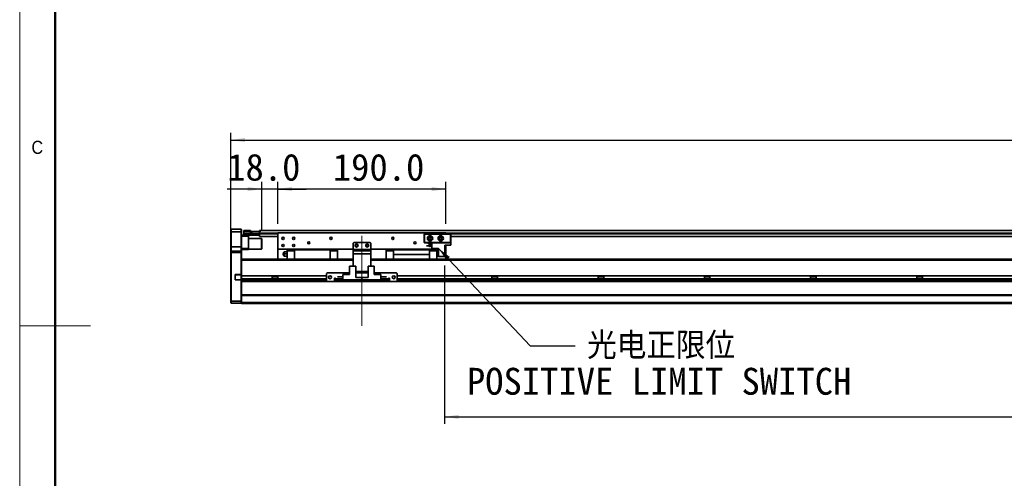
# Model space of a CAD drawing. Header units: millimetres. Extents: x 40 to 3320, y 40 to 2336.
# Tile 2 of 10: x 40 to 1152, y 1016 to 1534. Entities that reach past the tile are written whole.
import ezdxf

# ---------------------------------------------------------------- set-up
doc = ezdxf.new("R2010")
doc.units = ezdxf.units.MM
doc.header["$LTSCALE"] = 8
doc.linetypes.add('CENTERX2', pattern=[20.32, 12.7, -2.54, 2.54, -2.54])
doc.layers.add('黑色实线', color=7, linetype='Continuous')
doc.styles.add('SLDTEXTSTYLE1', font='Gothic.ttf', dxfattribs={"width": 0.913})
doc.styles.add('SLDTEXTSTYLE8', font='txt')
doc.styles.add('SLDTEXTSTYLE9', font='txt', dxfattribs={"bigfont": 'bigfont'})
doc.dimstyles.new('SLDDIMSTYLE0', dxfattribs={"dimtxt": 30.4, "dimasz": 16, "dimexe": 0, "dimexo": 0.0625, "dimgap": 7.6, "dimtad": 2, "dimdec": 1, "dimrnd": 1e-09, "dimzin": 4, "dimdsep": 46, "dimtxsty": 'SLDTEXTSTYLE8', "dimsah": 1, "dimcen": 0.09, "dimadec": 0, "dimazin": 1, "dimtfac": 1, "dimtdec": 1, "dimtmove": 0, "dimatfit": 0, "dimfxl": 0, "dimfrac": 2, "dimtolj": 1, "dimtzin": 12, "dimarcsym": 0})
doc.dimstyles.new('SLDDIMSTYLE3', dxfattribs={"dimtxt": 0.18, "dimasz": 16, "dimexe": 0, "dimexo": 0.0625, "dimgap": 0, "dimtad": 0, "dimtih": 1, "dimtoh": 1, "dimdec": 0, "dimrnd": 1e-09, "dimzin": 0, "dimdsep": 46, "dimtxsty": 'Standard', "dimsah": 1, "dimcen": 0.09, "dimadec": 0, "dimazin": 0, "dimtfac": 16, "dimtdec": 0, "dimtofl": 0, "dimtmove": 0, "dimatfit": 3, "dimfxl": 0, "dimfrac": 2, "dimtolj": 1, "dimtzin": 0, "dimarcsym": 0})
doc.dimstyles.new('SLDDIMSTYLE6', dxfattribs={"dimtxt": 30.4, "dimasz": 16, "dimexe": 0, "dimexo": 0.0625, "dimgap": 7.6, "dimtad": 2, "dimdec": 1, "dimrnd": 1e-09, "dimzin": 4, "dimdsep": 46, "dimtxsty": 'SLDTEXTSTYLE8', "dimsah": 1, "dimcen": 0.09, "dimadec": 0, "dimazin": 1, "dimtfac": 1, "dimtdec": 1, "dimtofl": 0, "dimtmove": 0, "dimatfit": 3, "dimfxl": 0, "dimfrac": 2, "dimtolj": 1, "dimtzin": 12, "dimarcsym": 0})

# ---------------------------------------------------------------- blocks, each defined once
blk = doc.blocks.new('_D_21')
at = {"layer": '黑色实线'}
for p, q in [((278.5, 1281), (278.5, 1406)), ((2554.5, 1281), (2554.5, 1406)), ((278.5, 1398), (2554.5, 1398))]:
    blk.add_line(p, q, dxfattribs=at)
for points in [[(278.5, 1398), (294.5, 1395.6), (294.5, 1400.4)], [(2554.5, 1398), (2538.5, 1400.4), (2538.5, 1395.6)]]:
    blk.add_solid(points, dxfattribs=at)
at = {"layer": '黑色实线', "insert": (1359.5, 1437.9), "char_height": 30.4, "attachment_point": 1, "style": 'SLDTEXTSTYLE8'}
blk.add_mtext('2276.0', dxfattribs=at)
blk = doc.blocks.new('_D_22')
at = {"layer": '黑色实线'}
for p, q in [((313.5, 1296.7), (313.5, 1350.6)), ((331.5, 1303.5), (331.5, 1350.6)), ((313.5, 1342.6), (274.4, 1342.6)), ((331.5, 1342.6), (313.5, 1342.6)), ((331.5, 1342.6), (363.5, 1342.6))]:
    blk.add_line(p, q, dxfattribs=at)
for points in [[(313.5, 1342.6), (297.5, 1345), (297.5, 1340.2)], [(331.5, 1342.6), (347.5, 1340.2), (347.5, 1345)]]:
    blk.add_solid(points, dxfattribs=at)
at = {"layer": '黑色实线', "insert": (274.4, 1382.5), "char_height": 30.4, "attachment_point": 1, "style": 'SLDTEXTSTYLE8'}
blk.add_mtext('18.0', dxfattribs=at)
blk = doc.blocks.new('_D_23')
at = {"layer": '黑色实线'}
for p, q in [((331.5, 1303.5), (331.5, 1350.6)), ((521.5, 1303.5), (521.5, 1350.6)), ((521.5, 1342.6), (331.5, 1342.6))]:
    blk.add_line(p, q, dxfattribs=at)
for points in [[(331.5, 1342.6), (347.5, 1340.2), (347.5, 1345)], [(521.5, 1342.6), (505.5, 1345), (505.5, 1340.2)]]:
    blk.add_solid(points, dxfattribs=at)
at = {"layer": '黑色实线', "insert": (393.7, 1382.5), "char_height": 30.4, "attachment_point": 1, "style": 'SLDTEXTSTYLE8'}
blk.add_mtext('190.0', dxfattribs=at)
blk = doc.blocks.new('_D_24')
at = {"layer": '黑色实线'}
for p, q in [((520, 1256.2), (520, 1077.3)), ((2280, 1252.7), (2280, 1077.3)), ((520, 1085.3), (2280, 1085.3))]:
    blk.add_line(p, q, dxfattribs=at)
for points in [[(520, 1085.3), (536, 1082.9), (536, 1087.7)], [(2280, 1085.3), (2264, 1087.7), (2264, 1082.9)]]:
    blk.add_solid(points, dxfattribs=at)
at = {"layer": '黑色实线', "char_height": 30.4, "attachment_point": 1, "style": 'SLDTEXTSTYLE8'}
for s, insert in [('Stroke T=', (1271.7, 1125.2)), ('1760.0', (1447.3, 1125.2))]:
    blk.add_mtext(s, dxfattribs=dict(at, insert=insert))
blk = doc.blocks.new('SW_NOTE_9')
at = {"layer": '黑色实线', "color": 0, "char_height": 30.4, "attachment_point": 2}
for s, insert, style in [('光电正限位', (97.3, 15.3), 'SLDTEXTSTYLE9'), ('POSITIVE LIMIT SWITCH', (95, -24.9), 'SLDTEXTSTYLE8')]:
    blk.add_mtext(s, dxfattribs=dict(at, insert=insert, style=style))

msp = doc.modelspace()

# ---------------------------------------------------------------- linework, layer by layer
at = {"color": 7, "linetype": 'Continuous', "lineweight": 18}
for p, q in [((40, 2336), (40, 40)), ((80, 2296), (80, 80)), ((40, 1188), (120, 1188))]:
    msp.add_line(p, q, dxfattribs=at)
at = {"color": 7, "linetype": 'Continuous', "lineweight": 50}
msp.add_line((80, 2296), (80, 80), dxfattribs=at)
at = {"color": 7, "linetype": 'Continuous', "lineweight": 35}
for p, q in [((278.84, 1297.35), (278.54, 1297.05)), ((278.54, 1294.35), (278.54, 1297.05)), ((278.84, 1294.35), (278.54, 1294.35)), ((278.54, 1277.35), (278.54, 1294.35)), ((278.84, 1297.35), (278.84, 1294.35)), ((278.84, 1297.35), (290.24, 1297.35)), ((278.84, 1294.35), (278.84, 1277.35)), ((290.24, 1294.35), (278.84, 1294.35)), ((290.24, 1294.35), (290.24, 1297.35)), ((290.24, 1297.35), (290.54, 1297.05)), ((290.24, 1277.35), (290.24, 1294.35)), ((290.24, 1294.35), (290.54, 1294.35)), ((290.54, 1297.05), (290.54, 1294.35)), ((290.54, 1294.35), (290.54, 1277.35)), ((290.54, 1290.35), (293.34, 1290.35)), ((293.04, 1295.55), (293.34, 1295.85)), ((293.04, 1294.35), (293.04, 1295.55)), ((293.04, 1294.35), (293.34, 1294.35)), ((293.04, 1291.85), (293.04, 1294.35)), ((293.04, 1290.65), (293.04, 1291.85)), ((293.34, 1291.85), (293.04, 1291.85)), ((293.34, 1290.35), (293.04, 1290.65)), ((293.34, 1295.85), (293.34, 1294.35)), ((293.34, 1295.85), (300.54, 1295.85)), ((293.34, 1294.35), (293.34, 1291.85)), ((300.54, 1294.35), (293.34, 1294.35)), ((293.34, 1291.85), (310.74, 1291.85)), ((293.34, 1291.85), (293.34, 1290.35)), ((310.74, 1290.35), (293.34, 1290.35)), ((298.54, 1290.35), (298.54, 1289.35)), ((300.54, 1295.85), (300.54, 1294.35)), ((300.54, 1292.05), (300.54, 1294.35)), ((300.54, 1292.35), (310.74, 1292.35)), ((310.74, 1292.05), (300.54, 1292.05)), ((301.04, 1292.35), (301.04, 1292.55)), ((301.04, 1292.55), (301.54, 1292.55)), ((301.54, 1292.55), (301.54, 1294.55)), ((301.54, 1294.55), (302.04, 1294.55)), ((302.04, 1292.55), (301.54, 1292.55)), ((302.04, 1294.55), (302.04, 1292.55)), ((302.04, 1294.55), (311.04, 1294.55)), ((302.04, 1292.55), (311.04, 1292.55)), ((310.74, 1292.35), (310.74, 1292.05)), ((310.74, 1292.35), (311.04, 1292.05)), ((310.74, 1292.35), (311.04, 1292.35)), ((310.74, 1291.85), (310.74, 1292.05)), ((310.74, 1292.05), (311.04, 1292.05)), ((310.74, 1290.35), (310.74, 1291.85)), ((310.74, 1291.85), (311.04, 1291.85)), ((310.74, 1290.35), (311.04, 1290.65)), ((2522.04, 1295.7), (311.04, 1295.7)), ((311.04, 1295.7), (311.04, 1294.55)), ((311.04, 1292.55), (311.04, 1294.55)), ((311.04, 1294.55), (311.54, 1294.55)), ((311.04, 1292.7), (311.04, 1292.2)), ((311.04, 1292.2), (311.04, 1289.2)), ((311.54, 1294.55), (311.54, 1294.36)), ((521.54, 1293.35), (331.54, 1293.35)), ((331.54, 1293.35), (331.54, 1274.85)), ((497.04, 1291.55), (497.34, 1291.85)), ((497.34, 1291.42), (497.04, 1291.55)), ((497.04, 1282.15), (497.04, 1291.55)), ((497.34, 1291.85), (497.46, 1291.55)), ((497.34, 1291.85), (526.74, 1291.85)), ((497.46, 1291.55), (497.34, 1291.42)), ((497.34, 1291.42), (497.34, 1282.27)), ((526.61, 1291.55), (497.46, 1291.55)), ((521.54, 1293.35), (521.54, 1291.85)), ((526.74, 1291.85), (526.61, 1291.55)), ((526.74, 1291.42), (526.61, 1291.55)), ((526.74, 1291.85), (527.04, 1291.55)), ((527.04, 1291.55), (526.74, 1291.42)), ((526.74, 1282.27), (526.74, 1291.42)), ((527.04, 1291.55), (527.04, 1282.15)), ((298.54, 1289.35), (290.54, 1289.35)), ((298.54, 1289.35), (298.54, 1275.35)), ((313.24, 1286.85), (298.54, 1286.85)), ((331.54, 1289.2), (311.04, 1289.2)), ((313.54, 1286.55), (313.24, 1286.85)), ((313.24, 1274.85), (313.24, 1286.85)), ((313.54, 1286.55), (313.54, 1275.15)), ((417.54, 1282.35), (416.54, 1281.35)), ((416.54, 1281.35), (416.54, 1274.35)), ((435.54, 1282.35), (417.54, 1282.35)), ((436.54, 1281.35), (435.54, 1282.35)), ((436.54, 1281.35), (436.54, 1274.35)), ((497.34, 1282.27), (497.04, 1282.15)), ((497.34, 1281.85), (497.04, 1282.15)), ((497.34, 1282.27), (497.46, 1282.15)), ((497.46, 1282.15), (497.34, 1281.85)), ((505.54, 1281.85), (497.34, 1281.85)), ((497.46, 1282.15), (526.61, 1282.15)), ((501.74, 1280.55), (501.74, 1281.25)), ((501.74, 1281.25), (505.54, 1281.25)), ((501.74, 1280.55), (505.54, 1280.55)), ((505.54, 1275.65), (505.54, 1281.85)), ((505.54, 1281.85), (527.04, 1281.85)), ((520.04, 1266.35), (520.04, 1279.25)), ((527.04, 1279.25), (520.04, 1279.25)), ((521.54, 1279.25), (521.54, 1274.85)), ((526.61, 1282.15), (526.74, 1282.27)), ((526.61, 1282.15), (526.74, 1281.85)), ((527.04, 1282.15), (526.74, 1282.27)), ((527.04, 1282.15), (526.74, 1281.85)), ((2308.04, 1289.2), (527.04, 1289.2)), ((527.04, 1279.25), (527.04, 1281.85)), ((278.84, 1277.35), (278.54, 1277.35)), ((278.54, 1272.05), (278.54, 1277.35)), ((278.84, 1272.35), (278.54, 1272.05)), ((278.54, 1270.85), (278.54, 1272.05)), ((278.54, 1215.97), (278.54, 1270.85)), ((278.84, 1270.85), (278.54, 1270.85)), ((278.84, 1277.35), (278.84, 1272.35)), ((290.24, 1277.35), (278.84, 1277.35)), ((278.84, 1272.35), (278.84, 1270.85)), ((278.84, 1272.35), (290.24, 1272.35)), ((278.84, 1270.85), (278.84, 1215.85)), ((290.24, 1270.85), (278.84, 1270.85)), ((290.24, 1272.35), (290.24, 1277.35)), ((290.54, 1277.35), (290.24, 1277.35)), ((290.24, 1270.85), (290.24, 1272.35)), ((290.54, 1272.05), (290.24, 1272.35)), ((290.54, 1270.85), (290.24, 1270.85)), ((290.24, 1246.2), (290.24, 1270.85)), ((290.54, 1277.35), (290.54, 1272.05)), ((290.54, 1275.35), (298.54, 1275.35)), ((298.54, 1274.35), (290.54, 1274.35)), ((290.54, 1272.05), (290.54, 1270.85)), ((290.54, 1270.85), (290.54, 1263)), ((298.54, 1275.35), (298.54, 1274.35)), ((298.54, 1274.85), (313.24, 1274.85)), ((313.24, 1274.85), (313.54, 1275.15)), ((416.54, 1274.85), (331.54, 1274.85)), ((331.54, 1274.85), (331.54, 1263.35)), ((337.55, 1269.11), (337.55, 1269.58)), ((342.04, 1271.85), (339.72, 1271.85)), ((339.72, 1269.35), (342.04, 1269.35)), ((350.29, 1273.75), (342.04, 1273.75)), ((342.04, 1273.75), (342.04, 1272.8)), ((342.04, 1272.8), (350.29, 1272.8)), ((342.04, 1263.29), (342.04, 1272.8)), ((350.29, 1273.85), (350.29, 1274.85)), ((350.29, 1273.85), (390.79, 1273.85)), ((350.29, 1263.29), (350.29, 1273.85)), ((390.79, 1273.85), (390.79, 1274.85)), ((390.79, 1273.85), (390.79, 1263.29)), ((399.04, 1273.75), (390.79, 1273.75)), ((390.79, 1272.8), (399.04, 1272.8)), ((399.04, 1272.8), (399.04, 1273.75)), ((399.04, 1272.8), (399.04, 1263.29)), ((416.54, 1274.35), (436.54, 1274.35)), ((416.54, 1272.85), (416.54, 1274.35)), ((416.54, 1269.35), (416.54, 1272.85)), ((416.54, 1272.85), (436.54, 1272.85)), ((436.54, 1269.35), (416.54, 1269.35)), ((416.54, 1269.35), (416.54, 1255.54)), ((513.09, 1274.85), (436.54, 1274.85)), ((436.54, 1274.35), (436.54, 1272.85)), ((436.54, 1272.85), (436.54, 1269.35)), ((436.54, 1269.35), (436.54, 1255.54)), ((454.04, 1273.75), (454.04, 1272.8)), ((462.29, 1273.75), (454.04, 1273.75)), ((462.29, 1272.8), (454.04, 1272.8)), ((454.04, 1272.8), (454.04, 1263.29)), ((462.29, 1274.85), (462.29, 1273.85)), ((502.79, 1273.85), (462.29, 1273.85)), ((462.29, 1273.85), (462.29, 1268.85)), ((462.29, 1268.85), (502.79, 1268.85)), ((462.29, 1268.85), (462.29, 1268.55)), ((502.79, 1268.55), (462.29, 1268.55)), ((462.29, 1268.55), (462.29, 1263.29)), ((499.34, 1278.3), (499.34, 1278.6)), ((499.34, 1278.6), (505.54, 1278.6)), ((499.34, 1278.3), (505.54, 1278.3)), ((502.79, 1273.85), (502.79, 1274.85)), ((502.79, 1273.85), (502.79, 1268.85)), ((511.04, 1273.75), (502.79, 1273.75)), ((511.04, 1272.8), (502.79, 1272.8)), ((502.79, 1268.55), (502.79, 1268.85)), ((502.79, 1268.55), (502.79, 1263.29)), ((504.76, 1278.6), (504.79, 1278.85)), ((505.54, 1275.65), (513.09, 1275.65)), ((511.04, 1272.8), (511.04, 1273.75)), ((511.04, 1263.29), (511.04, 1272.8)), ((511.04, 1271.85), (513.09, 1271.85)), ((511.04, 1269.35), (513.09, 1269.35)), ((513.09, 1266.35), (513.09, 1275.65)), ((521.54, 1274.85), (520.04, 1274.85)), ((521.54, 1274.85), (521.54, 1263.35)), ((416.54, 1263.29), (290.54, 1263.29)), ((290.54, 1263), (290.54, 1262.29)), ((290.54, 1244.74), (290.54, 1262.29)), ((296.54, 1263.35), (342.04, 1263.35)), ((296.54, 1263.35), (296.54, 1263.29)), ((342.04, 1266.85), (339.72, 1266.85)), ((399.04, 1263.35), (416.54, 1263.35)), ((436.54, 1263.35), (454.04, 1263.35)), ((2280.04, 1263.29), (436.54, 1263.29)), ((513.09, 1266.85), (511.04, 1266.85)), ((511.04, 1263.35), (2280.04, 1263.35)), ((520.04, 1266.35), (513.09, 1266.35)), ((290.24, 1246.2), (284.04, 1246.2)), ((284.04, 1246.2), (284.04, 1245.9)), ((284.04, 1245.9), (290.11, 1245.9)), ((290.24, 1246.2), (290.11, 1245.9)), ((290.11, 1245.9), (290.24, 1245.9)), ((290.54, 1246.2), (290.24, 1246.2)), ((290.24, 1245.9), (290.54, 1246.2)), ((290.24, 1245.9), (290.24, 1240.2)), ((387.54, 1248.04), (386.54, 1247.04)), ((386.54, 1247.04), (386.54, 1239.04)), ((412.59, 1248.04), (387.54, 1248.04)), ((405.04, 1240.04), (405.04, 1246.24)), ((405.04, 1246.24), (412.59, 1246.24)), ((412.59, 1255.54), (412.59, 1246.24)), ((412.59, 1255.54), (419.54, 1255.54)), ((419.54, 1255.54), (419.54, 1242.64)), ((433.54, 1249.35), (419.54, 1249.35)), ((433.54, 1248.04), (419.54, 1248.04)), ((433.54, 1255.54), (433.54, 1242.64)), ((433.54, 1255.54), (440.49, 1255.54)), ((440.49, 1255.54), (440.49, 1246.24)), ((465.54, 1248.04), (440.49, 1248.04)), ((448.04, 1246.24), (440.49, 1246.24)), ((448.04, 1246.24), (448.04, 1240.04)), ((466.54, 1247.04), (465.54, 1248.04)), ((466.54, 1239.04), (466.54, 1247.04)), ((283.24, 1245.4), (283.24, 1240.7)), ((283.24, 1245.4), (283.54, 1245.4)), ((283.24, 1240.7), (283.54, 1240.7)), ((283.54, 1240.7), (283.54, 1245.4)), ((284.04, 1239.9), (284.04, 1240.2)), ((290.11, 1240.2), (284.04, 1240.2)), ((284.04, 1239.9), (290.24, 1239.9)), ((290.11, 1240.2), (290.24, 1239.9)), ((290.24, 1240.2), (290.11, 1240.2)), ((290.24, 1240.2), (290.54, 1239.9)), ((290.24, 1215.85), (290.24, 1239.9)), ((290.24, 1239.9), (290.54, 1239.9)), ((386.54, 1244.74), (290.54, 1244.74)), ((290.54, 1241.34), (290.54, 1244.74)), ((386.54, 1241.34), (290.54, 1241.34)), ((290.54, 1239.29), (290.54, 1241.34)), ((290.54, 1239.29), (290.54, 1238.57)), ((290.54, 1238.57), (290.54, 1223)), ((387.29, 1238.29), (290.54, 1238.29)), ((325.37, 1244.74), (325.37, 1241.34)), ((331.71, 1243.34), (325.37, 1243.34)), ((331.71, 1241.34), (331.71, 1244.74)), ((386.54, 1239.04), (387.54, 1238.04)), ((387.54, 1238.04), (395.54, 1238.04)), ((396.54, 1242.04), (395.54, 1242.04)), ((395.54, 1242.04), (395.54, 1238.04)), ((396.54, 1241.34), (395.54, 1241.34)), ((396.54, 1238.29), (395.54, 1238.29)), ((396.54, 1241.04), (396.54, 1242.04)), ((396.54, 1241.04), (396.54, 1240.04)), ((396.54, 1238.04), (396.54, 1240.04)), ((396.54, 1240.04), (397.54, 1240.04)), ((397.54, 1238.04), (396.54, 1238.04)), ((397.54, 1240.04), (397.54, 1238.04)), ((455.54, 1240.04), (397.54, 1240.04)), ((455.54, 1238.04), (397.54, 1238.04)), ((398.84, 1243.29), (398.84, 1243.59)), ((398.84, 1243.59), (405.04, 1243.59)), ((398.84, 1243.29), (405.04, 1243.29)), ((401.24, 1240.64), (401.24, 1241.34)), ((401.24, 1241.34), (405.04, 1241.34)), ((401.24, 1240.64), (405.04, 1240.64)), ((405.04, 1240.04), (426.54, 1240.04)), ((426.54, 1242.64), (419.54, 1242.64)), ((426.54, 1242.64), (426.54, 1240.04)), ((426.54, 1242.64), (433.54, 1242.64)), ((448.04, 1240.04), (426.54, 1240.04)), ((454.24, 1243.59), (448.04, 1243.59)), ((454.24, 1243.29), (448.04, 1243.29)), ((451.84, 1241.34), (448.04, 1241.34)), ((451.84, 1240.64), (448.04, 1240.64)), ((451.84, 1241.34), (451.84, 1240.64)), ((454.24, 1243.59), (454.24, 1243.29)), ((455.54, 1238.04), (455.54, 1240.04)), ((455.54, 1240.04), (456.54, 1240.04)), ((456.54, 1238.04), (455.54, 1238.04)), ((457.54, 1242.04), (456.54, 1242.04)), ((456.54, 1242.04), (456.54, 1241.04)), ((457.54, 1241.34), (456.54, 1241.34)), ((456.54, 1240.04), (456.54, 1241.04)), ((456.54, 1240.04), (456.54, 1238.04)), ((457.54, 1238.29), (456.54, 1238.29)), ((457.54, 1238.04), (457.54, 1242.04)), ((457.54, 1238.04), (465.54, 1238.04)), ((465.54, 1238.04), (466.54, 1239.04)), ((2367.29, 1238.29), (465.78, 1238.29)), ((2366.54, 1244.74), (466.54, 1244.74)), ((2366.54, 1241.34), (466.54, 1241.34)), ((573.37, 1244.74), (573.37, 1241.34)), ((579.71, 1243.34), (573.37, 1243.34)), ((579.71, 1241.34), (579.71, 1244.74)), ((693.37, 1244.74), (693.37, 1241.34)), ((699.71, 1243.34), (693.37, 1243.34)), ((699.71, 1241.34), (699.71, 1244.74)), ((813.37, 1244.74), (813.37, 1241.34)), ((819.71, 1243.34), (813.37, 1243.34)), ((819.71, 1241.34), (819.71, 1244.74)), ((933.37, 1244.74), (933.37, 1241.34)), ((939.71, 1243.34), (933.37, 1243.34)), ((939.71, 1241.34), (939.71, 1244.74)), ((1053.37, 1244.74), (1053.37, 1241.34)), ((1059.71, 1243.34), (1053.37, 1243.34)), ((1059.71, 1241.34), (1059.71, 1244.74)), ((278.54, 1215.97), (278.84, 1215.85)), ((278.54, 1214.15), (278.54, 1215.97)), ((278.54, 1214.15), (278.84, 1213.85)), ((278.84, 1215.85), (278.84, 1213.85)), ((278.84, 1215.85), (290.24, 1215.85)), ((290.24, 1213.85), (278.84, 1213.85)), ((290.54, 1215.97), (290.24, 1215.85)), ((290.24, 1213.85), (290.24, 1215.85)), ((290.54, 1214.15), (290.24, 1213.85)), ((2542.54, 1223.29), (290.54, 1223.29)), ((290.54, 1223), (290.54, 1222.29)), ((2542.54, 1222.29), (290.54, 1222.29)), ((290.54, 1214.35), (290.54, 1222.29)), ((2542.54, 1214.35), (290.54, 1214.35)), ((290.54, 1213.35), (290.54, 1214.35)), ((2542.54, 1213.35), (290.54, 1213.35))]:
    msp.add_line(p, q, dxfattribs=at)
at = {"color": 8, "linetype": 'Continuous', "lineweight": 35}
for p, q in [((331.54, 1292.7), (311.04, 1292.7)), ((331.54, 1292.2), (311.04, 1292.2)), ((2311.54, 1292.7), (521.54, 1292.7)), ((2311.54, 1292.2), (521.54, 1292.2)), ((416.54, 1262.29), (290.54, 1262.29)), ((2280.6, 1262.29), (436.54, 1262.29)), ((386.54, 1239.29), (290.54, 1239.29)), ((396.54, 1239.29), (395.54, 1239.29)), ((401.24, 1241.04), (396.54, 1241.04)), ((456.54, 1241.04), (451.84, 1241.04)), ((457.54, 1239.29), (456.54, 1239.29)), ((2366.54, 1239.29), (466.54, 1239.29))]:
    msp.add_line(p, q, dxfattribs=at)
at = {"color": 7, "linetype": 'Continuous', "lineweight": 35}
for centre, radius in [((337.54, 1286.85), 1.25), ((337.54, 1278.85), 1.25), ((349.54, 1286.85), 1.25), ((349.54, 1278.85), 1.25), ((366.54, 1281.85), 1.25), ((391.54, 1286.85), 1.25), ((420.54, 1278.85), 1.7), ((420.54, 1278.85), 1.25), ((432.54, 1278.85), 1.7), ((432.54, 1278.85), 1.25), ((461.54, 1286.85), 1.25), ((486.54, 1281.85), 1.25), ((503.54, 1286.85), 3), ((503.54, 1286.85), 1.7), ((503.54, 1286.85), 1.25), ((515.54, 1286.85), 3), ((515.54, 1286.85), 1.7), ((515.54, 1286.85), 1.25), ((390.54, 1243.04), 1.7), ((462.54, 1243.04), 1.7)]:
    msp.add_circle(centre, radius, dxfattribs=at)
for centre, radius, start, end in [((503.54, 1278.85), 1.25, 0, 191.53696), ((337.64, 1269.35), 0.25, 111.36458, 248.69453), ((340.54, 1269.35), 3, 123.36668, 175.56913), ((340.54, 1269.35), 3, 184.51433, 236.60291), ((503.54, 1278.85), 1.25, 206.10388, 333.89612), ((284.04, 1245.4), 0.8, 90, 180), ((284.04, 1245.4), 0.5, 90, 180), ((284.04, 1240.7), 0.8, 180, 270), ((284.04, 1240.7), 0.5, 180, 270)]:
    msp.add_arc(centre, radius, start, end, dxfattribs=at)
for points, knots in [([(339.72, 1271.85), (339.57, 1271.85), (339.26, 1271.85), (338.98, 1271.85), (338.86, 1271.85), (338.89, 1271.85), (338.89, 1271.85)], [0, 0, 0, 0, 0.3186342, 0.63727, 0.9559023, 1, 1, 1, 1]), ([(339.72, 1269.35), (339.57, 1269.44), (339.26, 1269.63), (338.97, 1270.05), (338.85, 1270.53), (338.92, 1271.02), (339.17, 1271.46), (339.48, 1271.72), (339.68, 1271.83), (339.72, 1271.85)], [0, 0, 0, 0, 0.1597115, 0.3194239, 0.4791341, 0.6388435, 0.7985542, 0.9582656, 1, 1, 1, 1]), ([(339.72, 1266.85), (339.57, 1266.94), (339.26, 1267.13), (338.97, 1267.55), (338.85, 1268.03), (338.92, 1268.52), (339.17, 1268.96), (339.48, 1269.22), (339.68, 1269.33), (339.72, 1269.35)], [0, 0, 0, 0, 0.1597116, 0.3194233, 0.4791336, 0.638844, 0.7985544, 0.9582655, 1, 1, 1, 1]), ([(338.89, 1266.85), (338.9, 1266.85), (338.92, 1266.85), (339.18, 1266.85), (339.48, 1266.85), (339.68, 1266.85), (339.72, 1266.85)], [0, 0, 0, 0, 0.2763086, 0.5963389, 0.9163728, 1, 1, 1, 1])]:
    msp.add_open_spline(points, degree=3, knots=knots, dxfattribs=at)
at = {"layer": '黑色实线', "linetype": 'CENTERX2', "lineweight": 18}
msp.add_line((426.54, 1188.24), (426.54, 1297.84), dxfattribs=at)

# ---------------------------------------------------------------- block references
at = {"layer": '黑色实线', "color": 7}
msp.add_blockref('SW_NOTE_9', (667.28, 1165.57), dxfattribs=at)

# ---------------------------------------------------------------- texts
at = {"color": 7, "linetype": 'Continuous', "lineweight": 0, "insert": (53.33, 1397.17), "char_height": 14.82, "attachment_point": 1, "style": 'SLDTEXTSTYLE1'}
msp.add_mtext('C', dxfattribs=at)

# ---------------------------------------------------------------- dimensions: what is measured, and where the dimension line sits
at = {"layer": '黑色实线'}
for base, p1, p2, dimstyle, picture, middle in [((2554.54, 1397.98), (278.54, 1270.85), (2554.54, 1270.85), 'SLDDIMSTYLE6', '_D_21', (1418.9, 1397.98)), ((313.54, 1342.59), (331.54, 1293.35), (313.54, 1286.55), 'SLDDIMSTYLE0', '_D_22', (311.84, 1342.59)), ((331.54, 1342.59), (521.54, 1293.35), (331.54, 1293.35), 'SLDDIMSTYLE6', '_D_23', (442.1, 1342.59))]:
    dim = msp.add_linear_dim(base=base, p1=p1, p2=p2, dimstyle=dimstyle, dxfattribs=at)
    dim.commit()
    dim.dimension.update_dxf_attribs({"geometry": picture, "text_midpoint": middle, "dimtype": 160})
dim = msp.add_linear_dim(base=(2280.04, 1085.35), p1=(520.04, 1266.35), p2=(2280.04, 1262.85), text='Stroke T=<>', dimstyle='SLDDIMSTYLE6', dxfattribs=at)
dim.commit()
dim.dimension.update_dxf_attribs({"geometry": '_D_24', "text_midpoint": (1418.9, 1085.35), "dimtype": 160})

# ---------------------------------------------------------------- leaders
at = {"layer": '黑色实线', "color": 7}
msp.add_leader([(513.09, 1275.65), (616.48, 1165.57), (667.28, 1165.57)], dimstyle='SLDDIMSTYLE3', dxfattribs=at)

doc.saveas('drawing.dxf')
